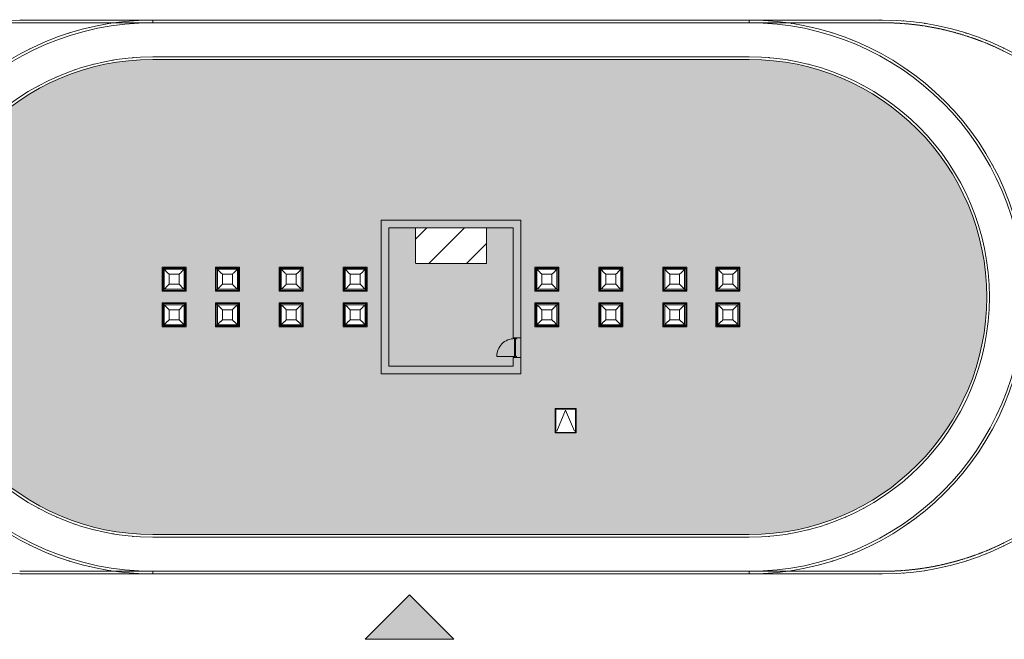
# Model space of a CAD drawing. Header units: millimetres. Extents: x -187868 to 301860, y -188076 to 283730.
# Tile 7 of 17: x 16600 to 72069, y 4818 to 39723. Entities that reach past the tile are written whole.
import ezdxf

# ---------------------------------------------------------------- set-up
doc = ezdxf.new("R2010")
doc.units = ezdxf.units.MM
doc.linetypes.add('THO_hhidden', pattern=[2.5, 1.5, -1])
for name, color, linetype, lineweight in [('A-ANNO-NOTE', 7, 'Continuous', 18), ('A-DOOR', 7, 'Continuous', 13), ('A-GENM', 7, 'Continuous', 13), ('A-GLAZ', 7, 'Continuous', 13), ('A-ROOF', 7, 'Continuous', 13), ('A-ROOF-PATT', 7, 'Continuous', 13), ('A-WALL-PATT', 7, 'Continuous', 13), ('I-WALL', 7, 'Continuous', 13), ('S-COLS', 7, 'Continuous', 13)]:
    doc.layers.add(name, color=color, linetype=linetype, lineweight=lineweight)
doc.layers.add('A-DETL', color=7, linetype='Continuous', lineweight=13, true_color=0x00a600)

# ---------------------------------------------------------------- blocks, each defined once
blk = doc.blocks.new('NLRS_37_WIN_RB_lichtkoepel rechthoekig 1200x1200mm uf02ujgf_gen_bcb - lichtkoepel rechthoekig 1200x1200mm-2423057-10 situatie _plotview_')
at = {"layer": 'A-GLAZ'}
for p, q in [((-675, -1275), (-675, 75)), ((-675, 75), (675, 75)), ((-561, -39), (-626, 26)), ((-626, 26), (-626, -1226)), ((626, 26), (-626, 26)), ((561, -39), (626, 26)), ((626, -1226), (626, 26)), ((675, 75), (675, -1275)), ((561, -39), (-561, -39)), ((-561, -39), (-561, -1161)), ((280, -320), (-280, -320)), ((-280, -320), (-280, -880)), ((280, -320), (-280, -320)), ((-280, -320), (-280, -880)), ((280, -880), (280, -320)), ((280, -880), (280, -320)), ((561, -1161), (561, -39)), ((-280, -880), (280, -880)), ((-280, -880), (280, -880)), ((675, -1275), (-675, -1275)), ((-626, -1226), (-561, -1161)), ((626, -1226), (-626, -1226)), ((-561, -1161), (561, -1161)), ((561, -1161), (626, -1226))]:
    blk.add_line(p, q, dxfattribs=at)
for points, knots in [([(-561, -39), (-539, -61), (-505, -95), (-458, -142), (-423, -177), (-388, -212), (-340, -260), (-304, -296), (-280, -320)], [0, 0, 0, 0, 0.25, 0.375, 0.5, 0.625, 0.75, 1, 1, 1, 1]), ([(561, -39), (539, -61), (505, -95), (458, -142), (423, -177), (388, -212), (340, -260), (304, -296), (280, -320)], [0, 0, 0, 0, 0.25, 0.375, 0.5, 0.625, 0.75, 1, 1, 1, 1]), ([(-561, -1161), (-539, -1139), (-505, -1105), (-458, -1058), (-423, -1023), (-388, -988), (-340, -940), (-304, -904), (-280, -880)], [0, 0, 0, 0, 0.25, 0.375, 0.5, 0.625, 0.75, 1, 1, 1, 1]), ([(280, -880), (304, -904), (340, -940), (388, -988), (423, -1023), (458, -1058), (505, -1105), (539, -1139), (561, -1161)], [-1, -1, -1, -1, -0.75, -0.625, -0.5, -0.375, -0.25, 0, 0, 0, 0])]:
    blk.add_open_spline(points, degree=3, knots=knots, dxfattribs=at)
blk = doc.blocks.new('NLRS_37_WIN_RB_lichtkoepel rechthoekig 1200x1200mm uf02ujgf_gen_bcb - lichtkoepel rechthoekig 1200x1200mm-2423058-10 situatie _plotview_')
at = {"layer": 'A-GLAZ'}
for p, q in [((-675, 1275), (675, 1275)), ((-675, -75), (-675, 1275)), ((-626, 1226), (-626, -26)), ((-626, 1226), (626, 1226)), ((-561, 1161), (-626, 1226)), ((-561, 1161), (-561, 39)), ((561, 1161), (-561, 1161)), ((626, 1226), (561, 1161)), ((561, 39), (561, 1161)), ((626, -26), (626, 1226)), ((675, 1275), (675, -75)), ((-280, 880), (-280, 320)), ((280, 880), (-280, 880)), ((-280, 880), (-280, 320)), ((280, 880), (-280, 880)), ((280, 320), (280, 880)), ((280, 320), (280, 880)), ((-626, -26), (-561, 39)), ((-561, 39), (561, 39)), ((-280, 320), (280, 320)), ((-280, 320), (280, 320)), ((626, -26), (561, 39)), ((675, -75), (-675, -75)), ((-626, -26), (626, -26))]:
    blk.add_line(p, q, dxfattribs=at)
for points, knots in [([(-280, 880), (-304, 904), (-340, 940), (-388, 988), (-423, 1023), (-458, 1058), (-505, 1105), (-539, 1139), (-561, 1161)], [0, 0, 0, 0, 0.25, 0.375, 0.5, 0.625, 0.75, 1, 1, 1, 1]), ([(561, 1161), (539, 1139), (505, 1105), (458, 1058), (423, 1023), (388, 988), (340, 940), (304, 904), (280, 880)], [-1, -1, -1, -1, -0.75, -0.625, -0.5, -0.375, -0.25, 0, 0, 0, 0]), ([(-280, 320), (-304, 296), (-340, 260), (-388, 212), (-423, 177), (-458, 142), (-505, 95), (-539, 61), (-561, 39)], [0, 0, 0, 0, 0.25, 0.375, 0.5, 0.625, 0.75, 1, 1, 1, 1]), ([(280, 320), (304, 296), (340, 260), (388, 212), (423, 177), (458, 142), (505, 95), (539, 61), (561, 39)], [0, 0, 0, 0, 0.25, 0.375, 0.5, 0.625, 0.75, 1, 1, 1, 1])]:
    blk.add_open_spline(points, degree=3, knots=knots, dxfattribs=at)
blk = doc.blocks.new('NLRS_28_SCO_UN_houten kolom rond_gen_bcb - rond 150-V9-10 situatie _plotview_')
at = {"layer": 'S-COLS'}
blk.add_arc((0, 0), 75, 270.0988, 315, dxfattribs=at)
blk = doc.blocks.new('NLRS_28_SCO_UN_houten kolom rond_gen_bcb - rond 150-2413770-10 situatie _plotview_')
at = {"layer": 'S-COLS'}
blk.add_arc((0, 0), 75, 45, 89.9083, dxfattribs=at)
blk = doc.blocks.new('NLRS_28_SCO_UN_houten kolom rond_gen_bcb - rond 150-V11-10 situatie _plotview_')
at = {"layer": 'S-COLS'}
blk.add_arc((0, 0), 75, 270, 308.7633, dxfattribs=at)
blk = doc.blocks.new('NLRS_28_SCO_UN_houten kolom rond_gen_bcb - rond 150-V13-10 situatie _plotview_')
at = {"layer": 'S-COLS'}
blk.add_arc((0, 0), 75, 51.2119, 90, dxfattribs=at)
blk = doc.blocks.new('NLRS_28_SCO_UN_houten kolom rond_gen_bcb - rond 150-V14-10 situatie _plotview_')
at = {"layer": 'S-COLS'}
blk.add_arc((0, 0), 75, 45, 89.9012, dxfattribs=at)
blk = doc.blocks.new('NLRS_28_SCO_UN_houten kolom rond_gen_bcb - rond 150-V15-10 situatie _plotview_')
at = {"layer": 'S-COLS'}
blk.add_arc((0, 0), 75, 270.0917, 315, dxfattribs=at)
blk = doc.blocks.new('NLRS_01_GM_WPB_dummy placeholder_gen_tho - placeholder kubus 2000x4000x3000-2431805-10 situatie _plotview_')
at = {"layer": 'A-GENM', "true_color": 0x808080}
h = blk.add_hatch(dxfattribs=at)
h.set_pattern_fill('FP_1', color=8, style=0, pattern_type=2)
h.set_pattern_definition([(315, (-26990, 40899.6), (1060.66, 1060.66), [])])
h.paths.add_polyline_path([(-1000, -580), (-1000, -2000), (1000, -2000), (1000, 2000), (-1000, 2000), (-1000, 622)])
at = {"layer": 'A-GENM', "linetype": 'THO_hhidden'}
for p, q in [((1000, 2000), (-1000, 2000)), ((-1000, 2000), (-1000, -2000)), ((1000, -2000), (1000, 2000)), ((-1000, -2000), (1000, -2000))]:
    blk.add_line(p, q, dxfattribs=at)
blk = doc.blocks.new('NLRS_37_GM_UN_symbool bewegingskarakteristiek-WPB_gen_BCB - symbool bewegingskarakteristiek-2443060-10 situatie _plotview_')
at = {"layer": 'A-GENM'}
for p in [(-500, 1200), (500, 1200)]:
    blk.add_line(p, (0, 0), dxfattribs=at)
blk = doc.blocks.new('NLRS_31_DO_WB_dummy buiten deurkozijn_gen_bcb - dummy buiten deurkozijn_sp-2443239-10 situatie _plotview_')
at = {"layer": 'A-DOOR'}
h = blk.add_hatch(dxfattribs=at)
h.set_pattern_fill('FP_2', color=256, style=0, pattern_type=2)
h.set_pattern_definition([(315, (-21255, 44614.64), (226.2742, 226.2742), [])])
h.paths.add_polyline_path([(-500, 138), (-500, 84), (503, 84), (503, 138), (-414, 138)])
for p, q in [((-500, 1141), (-500, 138)), ((-555, 145), (-488, 145)), ((-522, 31), (-555, 31)), ((-488, 31), (-522, 31)), ((-500, 84), (-500, 138)), ((-500, 138), (503, 138)), ((503, 84), (-500, 84)), ((-488, 145), (-488, 31)), ((488, 31), (488, 145)), ((488, 145), (555, 145)), ((521, 31), (488, 31)), ((503, 138), (503, 84)), ((555, 31), (521, 31))]:
    blk.add_line(p, q, dxfattribs=at)
blk.add_arc((-500, 138), 1003, 360, 90, dxfattribs=at)
blk = doc.blocks.new('NLRS_00_AN_entree pijl_gen_tho - zwarte pijl-2195200-10 situatie _plotview_')
at = {"layer": 'A-ANNO-NOTE', "lineweight": 13}
blk.add_hatch(color=256, dxfattribs=at).paths.add_polyline_path([(-5, 5), (5, 5), (0, 0)])
at = {"layer": 'A-ANNO-NOTE'}
for p, q in [((-5, 5), (0, 0)), ((5, 5), (-5, 5)), ((0, 0), (5, 5))]:
    blk.add_line(p, q, dxfattribs=at)

msp = doc.modelspace()

# ---------------------------------------------------------------- hatches: boundary and pattern name
at = {"layer": 'A-ROOF-PATT', "true_color": 0xf0f0f0}
h = msp.add_hatch(color=7, dxfattribs=at)
h.paths.add_polyline_path([(24645, 10720), (57700, 10720), (58112, 10726), (58524, 10745), (58936, 10777), (59517, 10846), (59755, 10879), (60271, 10971), (60720, 11067), (60968, 11126), (61367, 11233), (61922, 11406), (62154, 11484), (62542, 11627), (62930, 11785), (63327, 11962), (63715, 12149), (64095, 12348), (64466, 12558), (64829, 12779), (65184, 13010), (65530, 13252), (65867, 13503), (66195, 13765), (66515, 14036), (66825, 14317), (67126, 14606), (67417, 14904), (67698, 15211), (67970, 15527), (68231, 15850), (68482, 16181), (68723, 16519), (68952, 16864), (69171, 17216), (69379, 17575), (69503, 17799), (69746, 18279), (69928, 18673), (70021, 18885), (70176, 19267), (70377, 19827), (70450, 20044), (70569, 20438), (70677, 20841), (70770, 21238), (70852, 21641), (70921, 22048), (70978, 22456), (71023, 22869), (71054, 23276), (71073, 23688), (71080, 24100), (71073, 24512), (71054, 24924), (71023, 25335), (70955, 25910), (70921, 26152), (70852, 26559), (70770, 26962), (70666, 27401), (70516, 27938), (70450, 28156), (70258, 28712), (70169, 28952), (70021, 29315), (69855, 29692), (69677, 30064), (69488, 30430), (69287, 30790), (69076, 31144), (68853, 31491), (68620, 31831), (68377, 32163), (68124, 32488), (67860, 32805), (67588, 33114), (67305, 33414), (67014, 33706), (66676, 34021), (66405, 34261), (66088, 34524), (65763, 34777), (65409, 35035), (65090, 35254), (64743, 35476), (64328, 35722), (64030, 35888), (63664, 36077), (63125, 36329), (62915, 36422), (62523, 36580), (62104, 36734), (61672, 36876), (61226, 37005), (60963, 37076), (60562, 37170), (60158, 37252), (59752, 37322), (59344, 37379), (58934, 37423), (58523, 37455), (58112, 37474), (57700, 37480), (24100, 37480), (23687, 37474), (23275, 37455), (22863, 37423), (22453, 37378), (22044, 37321), (21528, 37229), (21233, 37169), (20788, 37063), (20432, 36967), (20037, 36848), (19645, 36716), (19257, 36573), (18869, 36415), (18472, 36238), (18081, 36049), (17704, 35852), (17333, 35642), (16970, 35421), (16616, 35190), (16227, 34917), (15933, 34697), (15604, 34435), (15285, 34164), (14975, 33883), (14674, 33594), (14382, 33296), (14101, 32989), (13822, 32664), (13568, 32350), (13317, 32019), (13076, 31681), (12847, 31336), (12628, 30984), (12421, 30625), (12247, 30305), (12075, 29966), (11871, 29527), (11778, 29315), (11623, 28933), (11480, 28547), (11349, 28156), (11230, 27762), (11124, 27364), (11022, 26924), (10947, 26559), (10878, 26152), (10821, 25744), (10777, 25335), (10744, 24897), (10726, 24500), (10720, 24100), (10726, 23688), (10745, 23276), (10777, 22865), (10821, 22456), (10878, 22048), (10947, 21641), (11029, 21238), (11134, 20799), (11258, 20348), (11349, 20044), (11541, 19488), (11623, 19267), (11809, 18813), (11944, 18508), (12122, 18136), (12312, 17770), (12512, 17410), (12724, 17056), (12946, 16709), (13179, 16369), (13422, 16037), (13676, 15712), (13939, 15395), (14212, 15086), (14522, 14758), (14785, 14494), (15086, 14212), (15394, 13939), (15711, 13676), (16036, 13423), (16369, 13179), (16709, 12946), (17056, 12724), (17429, 12502), (17770, 12312), (18136, 12123), (18632, 11890), (19038, 11716), (19276, 11620), (19696, 11466), (20127, 11324), (20573, 11194), (20836, 11124), (21237, 11030), (21641, 10948), (22047, 10878), (22455, 10821), (22865, 10777), (23442, 10738), (23688, 10726), (24100, 10720)])
h.paths.add_polyline_path([(46802, 16450), (46771, 16450), (46771, 17820), (47941, 17816), (47941, 16450), (46856, 16450)])
h.paths.add_polyline_path([(44400, 19770), (36970, 19770), (36970, 28430), (44830, 28430), (44830, 19770)])
h.paths.add_polyline_path([(57137, 22425), (55825, 22425), (55825, 23775), (57175, 23775), (57171, 22425), (57140, 22425)])
h.paths.add_polyline_path([(24641, 22425), (24625, 22426), (24625, 23775), (25975, 23775), (25975, 22425), (24645, 22425)])
h.paths.add_polyline_path([(53005, 22425), (52825, 22429), (52825, 23775), (54175, 23775), (54175, 22425), (53505, 22425)])
h.paths.add_polyline_path([(27673, 22425), (27625, 22425), (27625, 23775), (28975, 23775), (28975, 22425), (27674, 22425)])
h.paths.add_polyline_path([(45673, 22425), (45625, 22425), (45625, 23775), (46975, 23775), (46975, 22425), (45674, 22425)])
h.paths.add_polyline_path([(50575, 22425), (49225, 22425), (49225, 23775), (50575, 23775), (50575, 22474)])
h.paths.add_polyline_path([(34873, 22425), (34825, 22425), (34825, 23775), (36175, 23775), (36175, 22425), (34874, 22425)])
h.paths.add_polyline_path([(31254, 22425), (31225, 22425), (31225, 23775), (32575, 23775), (32575, 22425), (31273, 22425)])
h.paths.add_polyline_path([(53012, 24425), (52825, 24425), (52825, 25775), (54175, 25775), (54175, 24425), (53505, 24425)])
h.paths.add_polyline_path([(57126, 24425), (55825, 24425), (55825, 25775), (57175, 25774), (57175, 24425)])
h.paths.add_polyline_path([(27674, 24425), (27625, 24425), (27625, 25775), (28975, 25775), (28975, 24425), (27700, 24425)])
h.paths.add_polyline_path([(49404, 24425), (49225, 24425), (49225, 25775), (50575, 25775), (50575, 24425), (49405, 24425)])
h.paths.add_polyline_path([(25975, 24425), (24625, 24425), (24628, 25775), (25975, 25775), (25975, 24474)])
h.paths.add_polyline_path([(31273, 24425), (31225, 24425), (31225, 25775), (32575, 25775), (32575, 24425), (31274, 24425)])
h.paths.add_polyline_path([(45805, 24425), (45625, 24425), (45625, 25775), (46975, 25775), (46975, 24425), (45812, 24425)])
h.paths.add_polyline_path([(34874, 24425), (34825, 24425), (34825, 25775), (36175, 25775), (36175, 24425), (34900, 24425)])
h = msp.add_hatch(color=7, dxfattribs=at)
h.paths.add_polyline_path([(44400, 20200), (44400, 20700), (44470, 20700), (44470, 20767), (44477, 20767), (44477, 21743), (44470, 21743), (44470, 21810), (44400, 21810), (44400, 28000), (37400, 28000), (37400, 20200), (43885, 20200)])
h.paths.add_polyline_path([(44584, 20700), (44830, 20700), (44830, 21810), (44584, 21810), (44584, 21743), (44531, 21743), (44531, 20767), (44584, 20767), (44584, 20733)])
h.paths.add_polyline_path([(42900, 25990), (38900, 25990), (38900, 27990), (42900, 27990), (42900, 26924)])
at = {"layer": 'A-WALL-PATT', "true_color": 0x808080}
for points in [[(37400, 19770), (37400, 28430), (36970, 28430), (36970, 19770)], [(44185, 28000), (44400, 28000), (44400, 28430), (37400, 28430), (37400, 28000), (43885, 28000)], [(44830, 19770), (44830, 20200), (37400, 20200), (37400, 19770), (44400, 19770)]]:
    msp.add_hatch(color=8, dxfattribs=at).paths.add_polyline_path(points)
h = msp.add_hatch(color=8, dxfattribs=at)
h.paths.add_polyline_path([(44400, 20200), (44830, 20200), (44830, 20700), (44400, 20700), (44400, 20334)])
h.paths.add_polyline_path([(44830, 21810), (44830, 28430), (44400, 28430), (44400, 21810)])

# ---------------------------------------------------------------- linework, layer by layer
at = {"layer": 'A-DETL', "color": 7, "linetype": 'THO_hhidden'}
for p, q in [((20534, 39287), (20545, 39290)), ((61246, 39290), (61258, 39287)), ((68754, 39290), (68765, 39287)), ((70090, 29535), (70085, 29545)), ((70085, 18655), (70090, 18665)), ((20545, 8910), (20534, 8913)), ((61258, 8913), (61246, 8910)), ((68765, 8913), (68754, 8910))]:
    msp.add_line(p, q, dxfattribs=at)
for centre, radius, start, end in [((16600, 24100), 15450, 90, 94.2373), ((24100, 24100), 15600, 98.6518, 98.9378), ((57692, 24100), 15600, 81.0622, 81.3482), ((65200, 24100), 15450, 85.7627, 90), ((65200, 24100), 15600, 85.4935, 85.7627), ((65200, 24100), 15450, 81.3482, 85.4935), ((65200, 24100), 15600, 81.0622, 81.3482), ((24100, 24100), 15600, 107.4162, 107.6631), ((57692, 24100), 15600, 72.3369, 72.5838), ((65200, 24100), 15450, 76.8505, 81.0622), ((65200, 24100), 15450, 72.5838, 76.7866), ((65200, 24100), 15600, 72.3369, 72.5838), ((24100, 24100), 15600, 111.812, 112.1094), ((57692, 24100), 15600, 67.8906, 68.188), ((65200, 24100), 15450, 68.188, 72.3369), ((65200, 24100), 15600, 67.8906, 68.188), ((65200, 24100), 15450, 63.6999, 67.8906), ((24100, 24100), 15600, 116.3001, 116.4182), ((57692, 24100), 15600, 63.5818, 63.6999), ((24100, 24100), 13530, 104.1526, 104.3117), ((24100, 24100), 13530, 99.3251, 99.6407), ((24100, 24100), 13530, 94.5798, 94.8517), ((57700, 24100), 13530, 85.1483, 85.4203), ((57700, 24100), 13530, 80.3594, 80.6749), ((57700, 24100), 13530, 75.6883, 75.8475), ((57692, 24100), 15600, 59.1818, 59.4005), ((24100, 24100), 13530, 108.8326, 109.0159), ((57700, 24100), 13530, 70.9842, 71.1674), ((57692, 24100), 15600, 54.7221, 55.0258), ((24100, 24100), 13530, 113.5183, 113.8377), ((57700, 24100), 13530, 66.1623, 66.4817), ((57692, 24100), 15600, 50.3843, 50.5481), ((24100, 24100), 13530, 118.3146, 118.5726), ((57700, 24100), 13530, 61.4274, 61.6855), ((57692, 24100), 15600, 46.0282, 46.212), ((57700, 24100), 13530, 51.9826, 52.2666), ((57692, 24100), 15600, 41.5562, 41.8612), ((57700, 24100), 13530, 47.2013, 47.5115), ((57692, 24100), 15600, 37.1931, 37.3952), ((57700, 24100), 13530, 42.5459, 42.6787), ((57700, 24100), 13530, 37.8161, 38.0211), ((57692, 24100), 15600, 32.8758, 33.0178), ((57700, 24100), 13530, 33.0001, 33.3219), ((57692, 24100), 15600, 28.3928, 28.694), ((57700, 24100), 13530, 28.2764, 28.5187), ((57692, 24100), 15600, 24.0073, 24.2408), ((57700, 24100), 13530, 18.8173, 19.1117), ((57700, 24100), 13530, 14.0443, 14.3474), ((57700, 24100), 13530, 9.4057, 9.5095), ((57700, 24100), 13530, 4.6485, 4.8732), ((57700, 24100), 13530, 359.8387, 0.1613), ((57700, 24100), 13530, 355.1269, 355.3515), ((57700, 24100), 13530, 350.4905, 350.5944), ((57700, 24100), 13530, 345.6527, 345.9557), ((57700, 24100), 13530, 340.8883, 341.1827), ((57692, 24100), 15600, 335.7592, 335.9927), ((57700, 24100), 13530, 331.4813, 331.7236), ((57700, 24100), 13530, 326.6781, 326.9999), ((57692, 24100), 15600, 331.306, 331.6072), ((57700, 24100), 13530, 322.0053, 322.1839), ((57692, 24100), 15600, 326.9822, 327.1242), ((57700, 24100), 13530, 317.3214, 317.4541), ((57692, 24100), 15600, 322.6048, 322.8069), ((57700, 24100), 13530, 312.4886, 312.7987), ((57700, 24100), 13530, 307.7334, 308.0175), ((57692, 24100), 15600, 318.1388, 318.4438), ((57692, 24100), 15600, 313.788, 313.9718), ((24100, 24100), 13530, 241.4274, 241.6854), ((57700, 24100), 13530, 298.3146, 298.5726), ((24100, 24100), 13530, 246.1623, 246.4817), ((57700, 24100), 13530, 293.5183, 293.8377), ((57692, 24100), 15600, 309.4519, 309.6157), ((24100, 24100), 13530, 250.9841, 251.1674), ((57700, 24100), 13530, 288.8327, 289.0159), ((57692, 24100), 15600, 304.9742, 305.2779), ((24100, 24100), 13530, 255.6883, 255.8474), ((24100, 24100), 13530, 260.3593, 260.6749), ((24100, 24100), 13530, 265.1483, 265.4202), ((57700, 24100), 13530, 274.5798, 274.8517), ((57700, 24100), 13530, 279.3251, 279.6407), ((57700, 24100), 13530, 284.1526, 284.3117), ((57692, 24100), 15600, 300.5995, 300.8182), ((24100, 24100), 15600, 243.5818, 243.6999), ((57692, 24100), 15600, 296.3001, 296.4182), ((65200, 24100), 15450, 292.1094, 296.3001), ((24100, 24100), 15600, 247.8906, 248.188), ((57692, 24100), 15600, 291.812, 292.1094), ((65200, 24100), 15450, 287.6631, 291.812), ((65200, 24100), 15600, 291.812, 292.1094), ((24100, 24100), 15600, 252.3369, 252.5838), ((57692, 24100), 15600, 287.4162, 287.6631), ((65200, 24100), 15450, 278.9378, 283.1495), ((65200, 24100), 15450, 283.2134, 287.4162), ((65200, 24100), 15600, 287.4162, 287.6631), ((24100, 24100), 15600, 261.0622, 261.3482), ((57692, 24100), 15600, 278.6518, 278.9378), ((65200, 24100), 15450, 270, 274.2373), ((65200, 24100), 15600, 274.2373, 274.5065), ((65200, 24100), 15450, 274.5065, 278.6518), ((65200, 24100), 15600, 278.6518, 278.9378)]:
    msp.add_arc(centre, radius, start, end, dxfattribs=at)
at = {"layer": 'A-GLAZ'}
for p, q in [((47941, 17820), (46771, 17820)), ((46771, 17820), (46771, 16450)), ((47910, 17788), (46802, 17788)), ((46802, 17788), (46802, 16468)), ((47910, 16468), (47910, 17788)), ((47941, 16450), (47941, 17820)), ((46771, 16450), (47941, 16450)), ((46802, 16468), (47910, 16468))]:
    msp.add_line(p, q, dxfattribs=at)
at = {"layer": 'A-ROOF'}
msp.add_line((44830, 21810), (44830, 20700), dxfattribs=at)
at = {"layer": 'I-WALL'}
for p, q in [((16600, 39700), (24100, 39700)), ((24100, 39550), (16600, 39550)), ((24100, 39700), (57692, 39700)), ((24100, 39550), (24100, 39700)), ((57692, 39550), (24100, 39550)), ((57692, 39700), (65200, 39700)), ((57692, 39700), (57692, 39550)), ((65200, 39550), (57692, 39550)), ((24100, 37630), (57700, 37630)), ((57700, 37480), (24100, 37480)), ((24100, 10720), (57700, 10720)), ((57700, 10570), (24100, 10570)), ((16600, 8650), (65200, 8650)), ((65200, 8500), (16600, 8500)), ((24100, 8500), (24100, 8650)), ((57692, 8650), (57692, 8500))]:
    msp.add_line(p, q, dxfattribs=at)
at = {"layer": 'I-WALL', "lineweight": 18}
for p, q in [((36970, 28430), (36970, 19770)), ((44830, 28430), (36970, 28430)), ((44830, 21810), (44830, 28430)), ((37400, 20200), (37400, 28000)), ((37400, 28000), (44400, 28000)), ((44400, 28000), (44400, 21810)), ((44400, 21810), (44830, 21810)), ((44830, 20700), (44400, 20700)), ((44400, 20700), (44400, 20200)), ((44830, 19770), (44830, 20700)), ((44400, 20200), (37400, 20200)), ((36970, 19770), (44830, 19770))]:
    msp.add_line(p, q, dxfattribs=at)
at = {"layer": 'I-WALL'}
for centre, radius, start, end in [((16600, 24100), 15600, 90, 270), ((24100, 24100), 15600, 90, 270), ((24100, 24100), 15450, 90, 270), ((57692, 24100), 15600, 270, 90), ((57692, 24100), 15450, 270, 90), ((65200, 24100), 15600, 270, 90), ((65200, 24100), 15450, 270, 90), ((24100, 24100), 13530, 90, 270), ((24100, 24100), 13380, 90, 270), ((57700, 24100), 13530, 270, 90), ((57700, 24100), 13380, 270, 90)]:
    msp.add_arc(centre, radius, start, end, dxfattribs=at)

# ---------------------------------------------------------------- block references
at = {"layer": 'A-ANNO-NOTE', "xscale": 500, "yscale": 500, "zscale": 500, "rotation": 180}
msp.add_blockref('NLRS_00_AN_entree pijl_gen_tho - zwarte pijl-2195200-10 situatie _plotview_', (38565, 7318), dxfattribs=at)
at = {"layer": 'A-DOOR', "rotation": 89.99999999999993}
msp.add_blockref('NLRS_31_DO_WB_dummy buiten deurkozijn_gen_bcb - dummy buiten deurkozijn_sp-2443239-10 situatie _plotview_', (44615, 21255), dxfattribs=at)
at = {"layer": 'A-GENM', "linetype": 'THO_hhidden', "rotation": 89.9999999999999}
msp.add_blockref('NLRS_01_GM_WPB_dummy placeholder_gen_tho - placeholder kubus 2000x4000x3000-2431805-10 situatie _plotview_', (40900, 26990), dxfattribs=at)
at = {"layer": 'A-GENM', "rotation": 180}
msp.add_blockref('NLRS_37_GM_UN_symbool bewegingskarakteristiek-WPB_gen_BCB - symbool bewegingskarakteristiek-2443060-10 situatie _plotview_', (47356, 17735), dxfattribs=at)
at = {"layer": 'A-GLAZ', "rotation": 180}
for p in [(25300, 25700), (28300, 25700), (31900, 25700), (35500, 25700), (25300, 23700), (28300, 23700), (31900, 23700), (35500, 23700)]:
    msp.add_blockref('NLRS_37_WIN_RB_lichtkoepel rechthoekig 1200x1200mm uf02ujgf_gen_bcb - lichtkoepel rechthoekig 1200x1200mm-2423058-10 situatie _plotview_', p, dxfattribs=at)
at = {"layer": 'A-GLAZ'}
for p in [(46300, 25700), (49900, 25700), (53500, 25700), (56500, 25700), (46300, 23700), (49900, 23700), (53500, 23700), (56500, 23700)]:
    msp.add_blockref('NLRS_37_WIN_RB_lichtkoepel rechthoekig 1200x1200mm uf02ujgf_gen_bcb - lichtkoepel rechthoekig 1200x1200mm-2423057-10 situatie _plotview_', p, dxfattribs=at)
at = {"layer": 'S-COLS'}
for name, p, rotation in [('NLRS_28_SCO_UN_houten kolom rond_gen_bcb - rond 150-2413770-10 situatie _plotview_', (16724, 39632), 25.39999846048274), ('NLRS_28_SCO_UN_houten kolom rond_gen_bcb - rond 150-V15-10 situatie _plotview_', (65075, 39632), 154.6000015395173), ('NLRS_28_SCO_UN_houten kolom rond_gen_bcb - rond 150-V11-10 situatie _plotview_', (72011, 38056), 134.2799978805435), ('NLRS_28_SCO_UN_houten kolom rond_gen_bcb - rond 150-V13-10 situatie _plotview_', (72011, 10144), 225.720002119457), ('NLRS_28_SCO_UN_houten kolom rond_gen_bcb - rond 150-V9-10 situatie _plotview_', (16724, 8568), 334.6000015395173), ('NLRS_28_SCO_UN_houten kolom rond_gen_bcb - rond 150-V14-10 situatie _plotview_', (65075, 8568), 205.3999984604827)]:
    msp.add_blockref(name, p, dxfattribs=dict(at, rotation=rotation))

doc.saveas('drawing.dxf')
